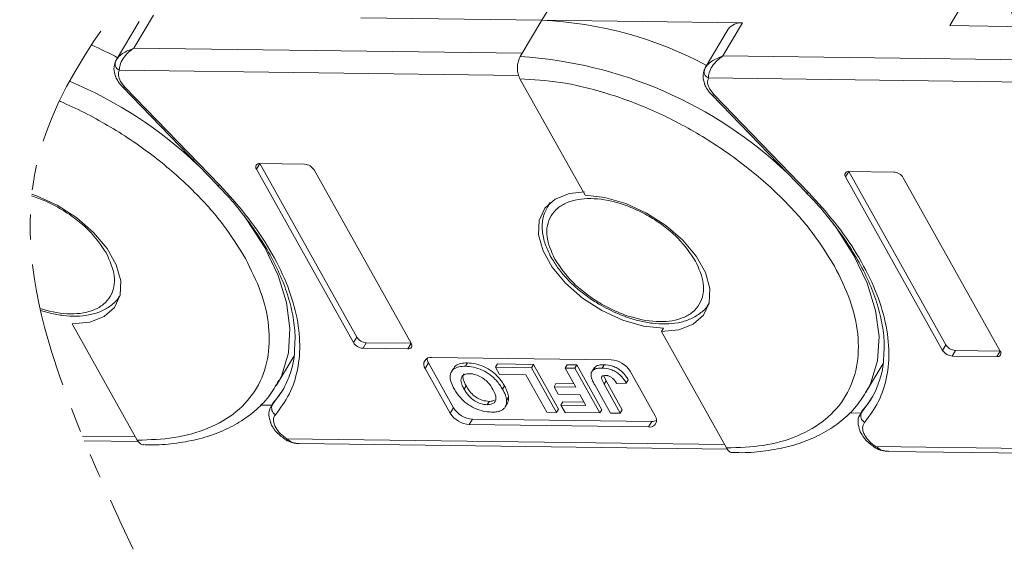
# Model space of a CAD drawing. Header units: millimetres. Extents: x 3223 to 4146, y -133 to 519.
# Tile 33 of 39: x 3841 to 3904, y 328 to 362. Entities that reach past the tile are written whole.
import ezdxf

# ---------------------------------------------------------------- set-up
doc = ezdxf.new("R2010")
doc.units = ezdxf.units.MM
doc.linetypes.add('PHANTOM2', pattern=[31.75, 15.875, -3.175, 3.175, -3.175, 3.175, -3.175])

msp = doc.modelspace()

# ---------------------------------------------------------------- linework, layer by layer
at = {"color": 7, "linetype": 'Continuous', "lineweight": 15}
for p, q in [((3874.752, 361.921), (3876.005, 364.026)), ((3902.012, 363.683), (3900.759, 361.578)), ((3848.743, 360.142), (3849.996, 362.247)), ((3849.075, 361.845), (3847.613, 359.388)), ((3863.204, 362.073), (3874.752, 361.921)), ((3874.752, 361.921), (3873.5, 359.816)), ((3887.551, 361.752), (3874.752, 361.921)), ((3886.298, 359.647), (3887.551, 361.752)), ((3900.759, 361.578), (3912.307, 361.426)), ((3886.63, 361.35), (3885.167, 358.893)), ((3873.5, 359.816), (3848.743, 360.142)), ((3873.5, 359.816), (3873.374, 359.605)), ((3847.633, 359.42), (3847.536, 359.172)), ((3911.054, 359.321), (3886.298, 359.647)), ((3847.812, 358.74), (3873.269, 358.405)), ((3885.187, 358.925), (3885.091, 358.677)), ((3848.174, 357.669), (3847.899, 358.032)), ((3873.356, 358.191), (3877.504, 350.782)), ((3885.366, 358.245), (3910.824, 357.909)), ((3848.023, 357.672), (3854.068, 351.422)), ((3854.219, 351.419), (3848.174, 357.669)), ((3885.728, 357.174), (3885.453, 357.537)), ((3885.578, 357.177), (3891.623, 350.927)), ((3891.773, 350.924), (3885.728, 357.174)), ((3856.561, 352.437), (3856.77, 352.788)), ((3859.627, 352.75), (3856.77, 352.788)), ((3856.77, 352.788), (3862.952, 341.744)), ((3856.561, 352.437), (3862.744, 341.393)), ((3866.417, 341.345), (3860.235, 352.388)), ((3894.116, 351.942), (3894.324, 352.292)), ((3897.182, 352.255), (3894.324, 352.292)), ((3894.324, 352.292), (3900.507, 341.249)), ((3894.116, 351.942), (3900.298, 340.898)), ((3903.972, 340.85), (3897.789, 351.893)), ((3854.057, 351.418), (3854.197, 351.276)), ((3891.611, 350.923), (3891.752, 350.781)), ((3875.231, 350.26), (3875.115, 350.065)), ((3875.156, 350.13), (3875.282, 350.304)), ((3875.115, 350.065), (3875.156, 350.13)), ((3847.873, 344.423), (3847.823, 344.345)), ((3885.427, 343.928), (3885.378, 343.85)), ((3844.816, 342.584), (3848.964, 335.175)), ((3882.496, 342.3), (3882.37, 342.089)), ((3882.37, 342.089), (3886.519, 334.679)), ((3862.744, 341.393), (3862.952, 341.744)), ((3863.351, 341.032), (3863.56, 341.382)), ((3863.351, 341.032), (3866.209, 340.994)), ((3863.56, 341.382), (3866.418, 341.345)), ((3866.209, 340.994), (3866.418, 341.345)), ((3900.298, 340.898), (3900.507, 341.249)), ((3900.906, 340.536), (3901.115, 340.887)), ((3901.115, 340.887), (3903.972, 340.85)), ((3903.763, 340.499), (3903.972, 340.85)), ((3857.838, 338.682), (3858.954, 340.557)), ((3879.162, 340.293), (3867.732, 340.443)), ((3900.906, 340.536), (3903.763, 340.499)), ((3867.315, 339.742), (3867.524, 340.093)), ((3867.315, 339.742), (3868.91, 336.892)), ((3867.524, 340.093), (3869.119, 337.243)), ((3869.115, 339.746), (3868.99, 339.535)), ((3870.011, 340.096), (3869.885, 339.885)), ((3871.794, 339.824), (3871.92, 340.035)), ((3874.097, 339.794), (3871.794, 339.824)), ((3871.794, 339.824), (3872.06, 339.349)), ((3871.92, 340.035), (3874.222, 340.004)), ((3874.222, 340.004), (3874.097, 339.794)), ((3875.693, 336.944), (3874.097, 339.794)), ((3874.222, 340.004), (3875.818, 337.154)), ((3876.232, 339.766), (3876.358, 339.976)), ((3876.232, 339.766), (3876.907, 338.56)), ((3876.86, 339.757), (3876.232, 339.766)), ((3876.358, 339.976), (3876.986, 339.968)), ((3876.986, 339.968), (3876.86, 339.757)), ((3878.456, 336.907), (3876.86, 339.757)), ((3876.986, 339.968), (3878.581, 337.118)), ((3878.101, 339.803), (3877.975, 339.592)), ((3878.72, 339.981), (3878.594, 339.771)), ((3881.973, 336.72), (3880.377, 339.569)), ((3895.393, 338.186), (3896.509, 340.062)), ((3872.06, 339.349), (3873.735, 339.327)), ((3873.735, 339.327), (3875.065, 336.952)), ((3878.695, 339.283), (3878.846, 338.945)), ((3878.721, 338.735), (3878.846, 338.945)), ((3878.846, 338.945), (3879.879, 337.101)), ((3880.135, 338.807), (3880.26, 339.018)), ((3857.982, 338.939), (3857.838, 338.682)), ((3869.918, 338.637), (3869.793, 338.426)), ((3872.248, 338.421), (3872.373, 338.631)), ((3875.526, 338.578), (3875.651, 338.788)), ((3875.526, 338.578), (3875.792, 338.103)), ((3876.907, 338.56), (3875.526, 338.578)), ((3875.651, 338.788), (3876.788, 338.773)), ((3878.12, 338.695), (3879.126, 336.898)), ((3879.754, 336.89), (3878.721, 338.735)), ((3879.527, 338.779), (3880.135, 338.807)), ((3895.537, 338.443), (3895.393, 338.186)), ((3858.184, 338.286), (3857.568, 337.43)), ((3872.633, 337.909), (3872.507, 337.698)), ((3875.792, 338.103), (3877.173, 338.085)), ((3877.173, 338.085), (3877.562, 337.391)), ((3895.739, 337.79), (3895.122, 336.935)), ((3856.801, 337.405), (3857.535, 337.395)), ((3857.638, 337.568), (3857.499, 337.335)), ((3857.499, 337.335), (3857.568, 337.43)), ((3857.568, 337.43), (3857.696, 337.646)), ((3868.91, 336.892), (3869.119, 337.243)), ((3871.257, 337.437), (3871.383, 337.648)), ((3872.423, 337.308), (3872.548, 337.518)), ((3875.693, 336.944), (3875.818, 337.154)), ((3875.971, 337.412), (3876.096, 337.622)), ((3875.971, 337.412), (3876.237, 336.937)), ((3877.562, 337.391), (3875.971, 337.412)), ((3876.096, 337.622), (3877.442, 337.604)), ((3878.456, 336.907), (3878.581, 337.118)), ((3879.879, 337.101), (3879.754, 336.89)), ((3895.193, 337.073), (3895.054, 336.84)), ((3895.122, 336.935), (3895.251, 337.151)), ((3870.126, 336.169), (3870.335, 336.519)), ((3870.335, 336.519), (3881.764, 336.369)), ((3875.065, 336.952), (3875.693, 336.944)), ((3876.237, 336.937), (3878.456, 336.907)), ((3879.126, 336.898), (3879.754, 336.89)), ((3894.355, 336.909), (3895.089, 336.9)), ((3895.054, 336.84), (3895.122, 336.935)), ((3870.126, 336.169), (3881.555, 336.018)), ((3881.555, 336.018), (3881.764, 336.369)), ((3848.844, 335.388), (3845.463, 335.433)), ((3858.435, 335.191), (3858.435, 335.19)), ((3886.399, 334.893), (3858.495, 335.261)), ((3845.585, 335.138), (3849.029, 335.093)), ((3859.287, 334.958), (3886.583, 334.598)), ((3895.989, 334.695), (3895.99, 334.695)), ((3923.954, 334.398), (3896.05, 334.766)), ((3896.842, 334.462), (3924.138, 334.102))]:
    msp.add_line(p, q, dxfattribs=at)
at = {"color": 7, "linetype": 'Continuous', "lineweight": 15, "flags": 128}
for points in [[(3848.023, 357.672), (3848.033, 357.664), (3848.069, 357.651), (3848.116, 357.653), (3848.174, 357.669)], [(3885.578, 357.177), (3885.588, 357.169), (3885.623, 357.156), (3885.671, 357.158), (3885.728, 357.174)], [(3854.068, 351.422), (3854.078, 351.414), (3854.113, 351.401), (3854.161, 351.403), (3854.219, 351.419)], [(3882.496, 342.3), (3881.233, 342.442), (3879.903, 342.828), (3878.581, 343.436), (3877.346, 344.231), (3876.269, 345.166), (3875.412, 346.187), (3874.825, 347.235), (3874.543, 348.248), (3874.582, 349.169), (3874.939, 349.943), (3875.594, 350.525), (3876.508, 350.881), (3877.461, 350.992)], [(3891.623, 350.927), (3891.633, 350.918), (3891.668, 350.906), (3891.715, 350.908), (3891.773, 350.924)], [(3842.233, 350.838), (3842.543, 350.748), (3843.864, 350.14), (3845.099, 349.345), (3846.176, 348.41), (3847.033, 347.389), (3847.62, 346.342), (3847.902, 345.328), (3847.863, 344.408), (3847.506, 343.634), (3846.851, 343.052), (3845.937, 342.695), (3844.816, 342.584)], [(3877.504, 350.782), (3878.767, 350.64), (3880.097, 350.253), (3881.418, 349.645), (3882.654, 348.85), (3883.731, 347.915), (3884.588, 346.894), (3885.174, 345.846), (3885.456, 344.833), (3885.418, 343.912), (3885.061, 343.139), (3884.406, 342.557), (3883.491, 342.2), (3882.37, 342.089)], [(3855.773, 349.459), (3855.948, 349.22), (3857.087, 347.444), (3857.935, 345.671), (3858.475, 343.939), (3858.696, 342.281), (3858.593, 340.733), (3858.169, 339.325), (3857.982, 338.939)], [(3893.328, 348.964), (3893.503, 348.725), (3894.642, 346.949), (3895.49, 345.176), (3896.03, 343.443), (3896.25, 341.786), (3896.148, 340.238), (3895.723, 338.829), (3895.537, 338.443)]]:
    msp.add_lwpolyline(points, dxfattribs=at)
at = {"color": 7, "linetype": 'Continuous', "lineweight": 15}
for centre, radius, start, end in [((3902.777, 361.701), 2.062, 4.91796, 63.30134), ((3873.676, 337.365), 24.579, 61.88911, 87.49099), ((3887.423, 360.789), 0.971, 82.44401, 144.7291), ((3836.122, 337.86), 24.579, 61.88911, 66.21303), ((3847.987, 359.148), 0.444, 155.44234, 246.7351), ((3871.687, 332.473), 27.185, 46.54173, 86.44117), ((3885.542, 358.653), 0.444, 155.44234, 246.7351), ((3834.132, 332.968), 27.185, 46.54173, 67.26027), ((3856.732, 352.573), 0.218, 80.0385, 218.45582), ((3859.582, 351.983), 0.768, 31.84726, 86.63631), ((3894.287, 352.077), 0.218, 80.0385, 218.45582), ((3897.137, 351.488), 0.768, 31.84726, 86.63631), ((3863.605, 342.15), 0.768, 211.84726, 266.63631), ((3863.396, 341.799), 0.768, 211.84726, 266.63631), ((3866.246, 341.209), 0.218, 260.0385, 38.45582), ((3900.951, 341.303), 0.768, 211.84726, 266.63631), ((3901.16, 341.654), 0.768, 211.84726, 266.63631), ((3903.801, 340.714), 0.218, 260.0385, 38.45582), ((3867.657, 340.013), 0.437, 80.0385, 218.45582), ((3868.068, 340.424), 0.637, 183.53369, 211.34635), ((3879.072, 338.759), 1.537, 31.84726, 86.63631), ((3858.017, 337.227), 0.492, 155.65034, 240.17569), ((3870.425, 338.053), 1.537, 211.84726, 266.63631), ((3870.216, 337.703), 1.537, 211.84726, 266.63631), ((3881.631, 336.448), 0.437, 260.0385, 38.45582), ((3895.571, 336.732), 0.492, 155.65034, 240.17569), ((3881.796, 337.005), 0.637, 267.14035, 294.94614), ((3858.31, 335.358), 0.209, 306.81124, 332.44808), ((3895.865, 334.862), 0.209, 306.81124, 332.44808)]:
    msp.add_arc(centre, radius, start, end, dxfattribs=at)
at = {"color": 3, "linetype": 'PHANTOM2', "lineweight": 9, "ltscale": 0.5}
for points in [[(3848.006, 404.068), (3852.173, 383.829), (3833.759, 353.142), (3839.895, 328.591)], [(3856.803, 403.702), (3860.97, 383.463), (3842.556, 352.776), (3848.693, 328.225)]]:
    msp.add_spline(points, degree=3, dxfattribs=at)
at = {"color": 7, "linetype": 'Continuous', "lineweight": 15}
for points, knots in [([(3847.583, 359.333), (3847.627, 359.405), (3847.725, 359.566), (3848.089, 359.886), (3848.487, 360.042), (3848.743, 360.142)], [0, 0, 0, 0, 0.227063, 0.501587, 1, 1, 1, 1]), ([(3848.743, 360.142), (3848.611, 360.048), (3848.346, 359.86), (3848.04, 359.481), (3847.838, 359.077), (3847.82, 358.848), (3847.812, 358.74)], [0, 0, 0, 0, 0.251131, 0.501805, 0.765641, 1, 1, 1, 1]), ([(3847.571, 359.303), (3847.519, 359.145), (3847.418, 358.84), (3847.522, 358.524), (3847.573, 358.371)], [0, 0, 0, 0, 0.516064, 1, 1, 1, 1]), ([(3873.374, 359.605), (3873.332, 359.519), (3873.247, 359.345), (3873.19, 359.012), (3873.197, 358.673), (3873.259, 358.388), (3873.328, 358.247), (3873.356, 358.191)], [0, 0, 0, 0, 0.214694, 0.429388, 0.644082, 0.858775, 1, 1, 1, 1]), ([(3885.138, 358.837), (3885.182, 358.91), (3885.28, 359.071), (3885.644, 359.39), (3886.041, 359.546), (3886.298, 359.647)], [0, 0, 0, 0, 0.227063, 0.501587, 1, 1, 1, 1]), ([(3886.298, 359.647), (3886.165, 359.553), (3885.901, 359.365), (3885.595, 358.986), (3885.392, 358.581), (3885.375, 358.353), (3885.366, 358.245)], [0, 0, 0, 0, 0.251131, 0.501805, 0.765641, 1, 1, 1, 1]), ([(3885.125, 358.808), (3885.073, 358.65), (3884.973, 358.345), (3885.077, 358.029), (3885.127, 357.875)], [0, 0, 0, 0, 0.516064, 1, 1, 1, 1]), ([(3847.573, 358.371), (3847.576, 358.351), (3847.6, 358.233), (3847.677, 358.124), (3847.742, 358.032)], [0, 0, 0, 0, 0.163984, 1, 1, 1, 1]), ([(3847.742, 358.032), (3847.752, 358.013), (3847.821, 357.885), (3847.932, 357.77), (3848.025, 357.674)], [0, 0, 0, 0, 0.153528, 1, 1, 1, 1]), ([(3873.356, 358.191), (3874.199, 358.142), (3875.935, 358.042), (3878.812, 357.354), (3881.833, 356.238), (3884.843, 354.68), (3887.647, 352.778), (3890.07, 350.654), (3892.046, 348.454), (3892.963, 346.975), (3893.408, 346.258)], [0, 0, 0, 0, 0.116516, 0.240011, 0.368641, 0.5, 0.631359, 0.759989, 0.883484, 1, 1, 1, 1]), ([(3885.127, 357.875), (3885.131, 357.856), (3885.155, 357.738), (3885.232, 357.628), (3885.296, 357.537)], [0, 0, 0, 0, 0.163984, 1, 1, 1, 1]), ([(3885.296, 357.537), (3885.307, 357.518), (3885.376, 357.39), (3885.486, 357.275), (3885.58, 357.178)], [0, 0, 0, 0, 0.153528, 1, 1, 1, 1]), ([(3843.994, 356.783), (3844.078, 356.747), (3845.185, 356.264), (3847.288, 355.176), (3850.093, 353.273), (3852.515, 351.15), (3854.491, 348.949), (3855.408, 347.471), (3855.853, 346.753)], [0.3578857, 0.3578857, 0.3578857, 0.3578857, 0.3686408, 0.5, 0.6313592, 0.7599887, 0.883484, 1, 1, 1, 1]), ([(3854.197, 351.276), (3854.265, 351.208), (3854.742, 350.732), (3855.522, 349.801), (3856.514, 348.489), (3857.357, 347.143), (3858.045, 345.79), (3858.564, 344.446), (3858.897, 343.132), (3859.051, 341.973), (3859.006, 341.294), (3858.987, 341.009)], [0, 0, 0, 0, 0.020187, 0.141378, 0.265187, 0.390713, 0.517451, 0.645243, 0.774285, 0.905255, 1, 1, 1, 1]), ([(3857.772, 336.8), (3858.086, 337.224), (3858.726, 338.087), (3859.237, 339.671), (3859.383, 341.457), (3859.103, 343.411), (3858.411, 345.457), (3857.33, 347.519), (3855.945, 349.529), (3854.787, 350.796), (3854.219, 351.419)], [0, 0, 0, 0, 0.11979, 0.243937, 0.371168, 0.5, 0.628832, 0.756063, 0.88021, 1, 1, 1, 1]), ([(3895.326, 336.305), (3895.64, 336.729), (3896.281, 337.592), (3896.792, 339.176), (3896.938, 340.961), (3896.658, 342.915), (3895.965, 344.962), (3894.885, 347.024), (3893.5, 349.033), (3892.342, 350.301), (3891.773, 350.924)], [0, 0, 0, 0, 0.11979, 0.243937, 0.371168, 0.5, 0.628832, 0.756063, 0.88021, 1, 1, 1, 1]), ([(3842.222, 350.732), (3842.525, 350.637), (3843.173, 350.391), (3844.144, 349.89), (3845.075, 349.255), (3846.145, 348.335), (3846.662, 347.576), (3846.998, 347.082)], [0.6261958, 0.6261958, 0.6261958, 0.6261958, 0.6841803, 0.75, 0.8158197, 0.8802716, 1, 1, 1, 1]), ([(3875.572, 346.705), (3875.356, 347.197), (3875.024, 347.954), (3875.073, 348.859), (3875.302, 349.479), (3875.736, 349.978), (3876.516, 350.438), (3877.816, 350.659), (3879.384, 350.4), (3880.694, 349.913), (3881.699, 349.394), (3882.629, 348.76), (3883.7, 347.84), (3884.217, 347.08), (3884.553, 346.587)], [0, 0, 0, 0, 0.119728, 0.18418, 0.25, 0.31582, 0.380272, 0.5, 0.619728, 0.68418, 0.75, 0.81582, 0.880272, 1, 1, 1, 1]), ([(3891.752, 350.781), (3891.82, 350.713), (3892.297, 350.237), (3893.077, 349.305), (3894.069, 347.993), (3894.912, 346.648), (3895.6, 345.295), (3896.119, 343.951), (3896.451, 342.637), (3896.606, 341.477), (3896.561, 340.799), (3896.542, 340.514)], [0, 0, 0, 0, 0.020187, 0.141378, 0.265187, 0.390713, 0.517451, 0.645243, 0.774285, 0.905255, 1, 1, 1, 1]), ([(3875.173, 350.133), (3875.051, 349.911), (3874.798, 349.45), (3874.744, 348.623), (3874.884, 347.789), (3875.138, 347.242), (3875.257, 346.985)], [0, 0, 0, 0, 0.247399, 0.513174, 0.771653, 1, 1, 1, 1]), ([(3846.998, 347.082), (3847.214, 346.59), (3847.546, 345.833), (3847.497, 344.927), (3847.269, 344.308), (3846.834, 343.809), (3846.054, 343.349), (3844.755, 343.128), (3843.477, 343.339), (3842.81, 343.545), (3842.767, 343.559)], [0, 0, 0, 0, 0.1197284, 0.1841803, 0.25, 0.3158197, 0.3802716, 0.5, 0.6197284, 0.6279077, 0.6279077, 0.6279077, 0.6279077]), ([(3855.853, 346.753), (3856.211, 346.037), (3856.948, 344.561), (3857.425, 342.38), (3857.362, 340.289), (3856.662, 338.433), (3855.364, 336.932), (3853.557, 335.879), (3851.413, 335.258), (3849.764, 335.202), (3848.964, 335.175)], [0, 0, 0, 0, 0.116516, 0.240011, 0.368641, 0.5, 0.631359, 0.759989, 0.883484, 1, 1, 1, 1]), ([(3875.257, 346.985), (3875.264, 346.968), (3875.304, 346.867), (3875.378, 346.768), (3875.44, 346.685)], [0, 0, 0, 0, 0.164732, 1, 1, 1, 1]), ([(3875.44, 346.685), (3875.575, 346.462), (3875.852, 346.002), (3876.403, 345.389), (3877.004, 344.821), (3877.649, 344.306), (3878.142, 343.995), (3878.391, 343.838)], [0, 0, 0, 0, 0.208868, 0.428909, 0.601569, 0.798491, 1, 1, 1, 1]), ([(3884.553, 346.587), (3884.769, 346.095), (3885.101, 345.337), (3885.052, 344.432), (3884.823, 343.813), (3884.389, 343.313), (3883.609, 342.854), (3882.309, 342.633), (3880.741, 342.892), (3879.431, 343.379), (3878.426, 343.897), (3877.496, 344.532), (3876.425, 345.452), (3875.908, 346.211), (3875.572, 346.705)], [0, 0, 0, 0, 0.119728, 0.18418, 0.25, 0.31582, 0.380272, 0.5, 0.619728, 0.68418, 0.75, 0.81582, 0.880272, 1, 1, 1, 1]), ([(3893.408, 346.258), (3893.766, 345.541), (3894.502, 344.065), (3894.98, 341.884), (3894.916, 339.794), (3894.216, 337.937), (3892.919, 336.437), (3891.112, 335.384), (3888.967, 334.763), (3887.319, 334.707), (3886.519, 334.679)], [0, 0, 0, 0, 0.116516, 0.240011, 0.368641, 0.5, 0.631359, 0.759989, 0.883484, 1, 1, 1, 1]), ([(3842.793, 343.444), (3843.001, 343.377), (3843.491, 343.238), (3844.264, 343.098), (3845.096, 343.053), (3845.896, 343.132), (3846.64, 343.346), (3847.278, 343.728), (3847.688, 344.071), (3847.798, 344.319), (3847.807, 344.338)], [0.2403419, 0.2403419, 0.2403419, 0.2403419, 0.3157002, 0.4179442, 0.5255855, 0.6361286, 0.749419, 0.8662554, 0.9896987, 1, 1, 1, 1]), ([(3878.391, 343.838), (3878.8, 343.616), (3879.373, 343.304), (3880.245, 342.973), (3880.976, 342.755), (3881.819, 342.603), (3882.651, 342.558), (3883.45, 342.637), (3884.195, 342.851), (3884.833, 343.233), (3885.243, 343.576), (3885.353, 343.823), (3885.361, 343.843)], [0, 0, 0, 0, 0.15333, 0.21491, 0.3157, 0.417944, 0.525586, 0.636129, 0.749419, 0.866255, 0.989699, 1, 1, 1, 1]), ([(3858.987, 341.009), (3858.985, 340.888), (3858.974, 340.338), (3858.733, 339.435), (3858.297, 338.361), (3857.807, 337.766), (3857.58, 337.491)], [0, 0, 0, 0, 0.086624, 0.393105, 0.718747, 1, 1, 1, 1]), ([(3896.542, 340.514), (3896.539, 340.393), (3896.528, 339.843), (3896.287, 338.94), (3895.851, 337.866), (3895.362, 337.271), (3895.135, 336.996)], [0, 0, 0, 0, 0.086624, 0.393105, 0.718747, 1, 1, 1, 1]), ([(3869.157, 338.448), (3869.084, 338.592), (3868.939, 338.879), (3868.876, 339.304), (3869.018, 339.643), (3869.347, 339.841), (3869.665, 339.884), (3869.852, 339.885), (3869.885, 339.885)], [0, 0, 0, 0, 0.191632, 0.384748, 0.597539, 0.779434, 0.95988, 1, 1, 1, 1]), ([(3869.14, 339.732), (3869.154, 339.771), (3869.203, 339.917), (3869.481, 340.047), (3869.79, 340.095), (3869.977, 340.096), (3870.011, 340.096)], [0, 0, 0, 0, 0.142638, 0.530129, 0.914533, 1, 1, 1, 1]), ([(3869.885, 339.885), (3870.055, 339.875), (3870.396, 339.853), (3870.954, 339.661), (3871.461, 339.354), (3871.926, 338.93), (3872.129, 338.608), (3872.248, 338.421)], [0, 0, 0, 0, 0.192376, 0.386627, 0.570921, 0.749918, 1, 1, 1, 1]), ([(3870.011, 340.096), (3870.18, 340.085), (3870.522, 340.063), (3871.079, 339.871), (3871.586, 339.565), (3872.052, 339.141), (3872.255, 338.819), (3872.373, 338.631)], [0, 0, 0, 0, 0.192376, 0.386627, 0.570921, 0.749918, 1, 1, 1, 1]), ([(3877.888, 339.236), (3877.885, 339.321), (3877.878, 339.49), (3878.028, 339.667), (3878.276, 339.762), (3878.485, 339.768), (3878.594, 339.771)], [0, 0, 0, 0, 0.249405, 0.499779, 0.737005, 1, 1, 1, 1]), ([(3878.115, 339.793), (3878.132, 339.819), (3878.189, 339.904), (3878.406, 339.969), (3878.611, 339.977), (3878.72, 339.981)], [0, 0, 0, 0, 0.168914, 0.56305, 1, 1, 1, 1]), ([(3878.594, 339.771), (3878.77, 339.756), (3879.041, 339.734), (3879.436, 339.556), (3879.741, 339.336), (3879.974, 339.074), (3880.086, 338.888), (3880.135, 338.807)], [0, 0, 0, 0, 0.294754, 0.457598, 0.620446, 0.836095, 1, 1, 1, 1]), ([(3878.72, 339.981), (3878.895, 339.967), (3879.167, 339.945), (3879.562, 339.766), (3879.866, 339.546), (3880.099, 339.284), (3880.212, 339.098), (3880.26, 339.018)], [0, 0, 0, 0, 0.294754, 0.457598, 0.620446, 0.836095, 1, 1, 1, 1]), ([(3849.361, 334.89), (3849.495, 334.884), (3850.168, 334.854), (3851.309, 334.953), (3852.766, 335.197), (3854.117, 335.619), (3855.355, 336.21), (3856.45, 336.986), (3857.364, 337.9), (3857.784, 338.629), (3857.984, 338.975)], [0, 0, 0, 0, 0.03358, 0.168289, 0.304412, 0.441929, 0.581138, 0.722767, 0.86828, 1, 1, 1, 1]), ([(3870.153, 339.41), (3870.035, 339.402), (3869.809, 339.384), (3869.628, 339.213), (3869.576, 338.969), (3869.651, 338.697), (3869.751, 338.506), (3869.793, 338.426)], [0, 0, 0, 0, 0.223014, 0.426715, 0.599743, 0.8345, 1, 1, 1, 1]), ([(3869.918, 338.637), (3869.847, 338.78), (3869.732, 339.014), (3869.702, 339.285), (3869.768, 339.375), (3869.791, 339.406)], [0, 0, 0, 0, 0.510506, 0.835715, 1, 1, 1, 1]), ([(3871.63, 338.41), (3871.54, 338.555), (3871.393, 338.792), (3871.061, 339.097), (3870.725, 339.291), (3870.406, 339.395), (3870.228, 339.406), (3870.153, 339.41)], [0, 0, 0, 0, 0.300079, 0.491507, 0.683928, 0.866896, 1, 1, 1, 1]), ([(3878.12, 338.695), (3878.1, 338.731), (3878.061, 338.802), (3878.011, 338.901), (3877.969, 338.991), (3877.936, 339.073), (3877.905, 339.156), (3877.894, 339.209), (3877.888, 339.236)], [0, 0, 0, 0, 0.195253, 0.390637, 0.541833, 0.693381, 0.846202, 1, 1, 1, 1]), ([(3878.82, 339.296), (3878.766, 339.294), (3878.678, 339.292), (3878.588, 339.248), (3878.547, 339.18), (3878.573, 339.006), (3878.656, 338.853), (3878.721, 338.735)], [0, 0, 0, 0, 0.18477, 0.299721, 0.415218, 0.548197, 1, 1, 1, 1]), ([(3879.244, 339.135), (3879.219, 339.153), (3879.169, 339.191), (3879.088, 339.235), (3879.006, 339.267), (3878.935, 339.286), (3878.872, 339.294), (3878.837, 339.296), (3878.82, 339.296)], [0, 0, 0, 0, 0.189934, 0.385839, 0.560405, 0.742121, 0.870181, 1, 1, 1, 1]), ([(3879.527, 338.779), (3879.516, 338.797), (3879.495, 338.833), (3879.459, 338.886), (3879.422, 338.939), (3879.377, 338.999), (3879.321, 339.066), (3879.27, 339.112), (3879.244, 339.135)], [0, 0, 0, 0, 0.146273, 0.292648, 0.438947, 0.585584, 0.790322, 1, 1, 1, 1]), ([(3871.531, 336.962), (3871.361, 336.973), (3871.02, 336.995), (3870.462, 337.192), (3869.95, 337.501), (3869.481, 337.932), (3869.276, 338.259), (3869.157, 338.448)], [0, 0, 0, 0, 0.190951, 0.383806, 0.567202, 0.749158, 1, 1, 1, 1]), ([(3869.793, 338.426), (3869.882, 338.282), (3870.025, 338.049), (3870.344, 337.749), (3870.661, 337.562), (3870.98, 337.456), (3871.166, 337.443), (3871.257, 337.437)], [0, 0, 0, 0, 0.30115, 0.485556, 0.671153, 0.838464, 1, 1, 1, 1]), ([(3871.383, 337.648), (3871.242, 337.661), (3871.004, 337.682), (3870.645, 337.847), (3870.339, 338.066), (3870.095, 338.343), (3869.974, 338.543), (3869.918, 338.637)], [0, 0, 0, 0, 0.243708, 0.411455, 0.579081, 0.803429, 1, 1, 1, 1]), ([(3871.257, 337.437), (3871.368, 337.444), (3871.568, 337.455), (3871.756, 337.588), (3871.843, 337.784), (3871.803, 338.07), (3871.692, 338.289), (3871.63, 338.41)], [0, 0, 0, 0, 0.206921, 0.375523, 0.544118, 0.748218, 1, 1, 1, 1]), ([(3872.248, 338.421), (3872.267, 338.385), (3872.307, 338.314), (3872.358, 338.207), (3872.406, 338.101), (3872.45, 337.98), (3872.491, 337.843), (3872.502, 337.747), (3872.507, 337.698)], [0, 0, 0, 0, 0.144333, 0.288896, 0.43326, 0.578073, 0.787796, 1, 1, 1, 1]), ([(3872.373, 338.631), (3872.393, 338.595), (3872.432, 338.524), (3872.483, 338.418), (3872.531, 338.311), (3872.575, 338.19), (3872.617, 338.054), (3872.627, 337.957), (3872.633, 337.909)], [0, 0, 0, 0, 0.144333, 0.288896, 0.43326, 0.578073, 0.787796, 1, 1, 1, 1]), ([(3886.916, 334.395), (3887.05, 334.389), (3887.722, 334.359), (3888.864, 334.457), (3890.32, 334.702), (3891.672, 335.124), (3892.91, 335.714), (3894.004, 336.491), (3894.919, 337.405), (3895.339, 338.134), (3895.538, 338.48)], [0, 0, 0, 0, 0.03358, 0.168289, 0.304412, 0.441929, 0.581138, 0.722767, 0.86828, 1, 1, 1, 1]), ([(3871.731, 337.723), (3871.7, 337.704), (3871.61, 337.65), (3871.473, 337.649), (3871.383, 337.648)], [0, 0, 0, 0, 0.342803, 1, 1, 1, 1]), ([(3872.507, 337.698), (3872.507, 337.634), (3872.506, 337.506), (3872.455, 337.363), (3872.395, 337.256), (3872.332, 337.182), (3872.255, 337.115), (3872.19, 337.082), (3872.157, 337.065)], [0, 0, 0, 0, 0.234577, 0.474616, 0.602394, 0.731366, 0.864712, 1, 1, 1, 1]), ([(3872.633, 337.909), (3872.632, 337.845), (3872.631, 337.717), (3872.59, 337.591), (3872.553, 337.529), (3872.547, 337.519)], [0, 0, 0, 0, 0.448018, 0.906469, 1, 1, 1, 1]), ([(3857.609, 337.45), (3857.555, 337.389), (3857.389, 337.204), (3857.316, 336.779), (3857.413, 336.462), (3857.46, 336.309)], [0, 0, 0, 0, 0.201698, 0.615167, 1, 1, 1, 1]), ([(3872.157, 337.065), (3872.126, 337.052), (3872.065, 337.027), (3871.964, 337.001), (3871.862, 336.981), (3871.756, 336.969), (3871.646, 336.962), (3871.569, 336.962), (3871.531, 336.962)], [0, 0, 0, 0, 0.173824, 0.348753, 0.509989, 0.671947, 0.83568, 1, 1, 1, 1]), ([(3857.785, 335.978), (3857.746, 336.057), (3857.669, 336.215), (3857.637, 336.438), (3857.662, 336.641), (3857.735, 336.747), (3857.772, 336.8)], [0, 0, 0, 0, 0.249897, 0.499995, 0.749897, 1, 1, 1, 1]), ([(3895.164, 336.955), (3895.109, 336.894), (3894.943, 336.709), (3894.87, 336.284), (3894.968, 335.967), (3895.015, 335.814)], [0, 0, 0, 0, 0.201698, 0.615167, 1, 1, 1, 1]), ([(3857.46, 336.309), (3857.463, 336.292), (3857.484, 336.19), (3857.551, 336.095), (3857.606, 336.016)], [0, 0, 0, 0, 0.1655911, 1, 1, 1, 1]), ([(3857.606, 336.016), (3857.624, 335.984), (3857.703, 335.835), (3857.984, 335.515), (3858.313, 335.283), (3858.519, 335.138)], [0, 0, 0, 0, 0.094328, 0.431919, 1, 1, 1, 1]), ([(3895.015, 335.814), (3895.018, 335.797), (3895.038, 335.694), (3895.105, 335.6), (3895.161, 335.521)], [0, 0, 0, 0, 0.1655911, 1, 1, 1, 1]), ([(3895.339, 335.482), (3895.3, 335.561), (3895.223, 335.719), (3895.191, 335.943), (3895.216, 336.146), (3895.29, 336.252), (3895.326, 336.305)], [0, 0, 0, 0, 0.249897, 0.499995, 0.749897, 1, 1, 1, 1]), ([(3848.964, 335.175), (3849.014, 335.104), (3849.112, 334.962), (3849.259, 334.874), (3849.343, 334.885), (3849.361, 334.888)], [0, 0, 0, 0, 0.436265, 0.872529, 1, 1, 1, 1]), ([(3858.435, 335.191), (3858.577, 335.119), (3858.846, 334.984), (3859.145, 334.966), (3859.286, 334.958)], [0, 0, 0, 0, 0.529898, 1, 1, 1, 1]), ([(3858.495, 335.261), (3858.611, 335.173), (3858.846, 334.996), (3859.139, 334.975), (3859.288, 334.965)], [0, 0, 0, 0, 0.4936056, 1, 1, 1, 1]), ([(3895.161, 335.521), (3895.178, 335.489), (3895.258, 335.34), (3895.539, 335.02), (3895.868, 334.788), (3896.074, 334.643)], [0, 0, 0, 0, 0.094328, 0.431919, 1, 1, 1, 1]), ([(3886.519, 334.679), (3886.568, 334.609), (3886.667, 334.467), (3886.814, 334.378), (3886.897, 334.39), (3886.916, 334.393)], [0, 0, 0, 0, 0.436265, 0.872529, 1, 1, 1, 1]), ([(3895.989, 334.695), (3896.132, 334.624), (3896.401, 334.489), (3896.7, 334.471), (3896.84, 334.462)], [0, 0, 0, 0, 0.529898, 1, 1, 1, 1]), ([(3896.05, 334.766), (3896.166, 334.678), (3896.401, 334.5), (3896.694, 334.48), (3896.842, 334.47)], [0, 0, 0, 0, 0.4936056, 1, 1, 1, 1])]:
    msp.add_open_spline(points, degree=3, knots=knots, dxfattribs=at)
for points in [[(3847.899, 358.032), (3847.84, 358.163), (3847.721, 358.425), (3847.782, 358.635), (3847.812, 358.74)], [(3885.453, 357.537), (3885.394, 357.668), (3885.276, 357.93), (3885.336, 358.14), (3885.366, 358.245)], [(3858.495, 335.261), (3858.346, 335.368), (3858.048, 335.583), (3857.872, 335.846), (3857.785, 335.978)], [(3896.05, 334.766), (3895.901, 334.873), (3895.603, 335.088), (3895.427, 335.351), (3895.339, 335.482)]]:
    msp.add_open_spline(points, degree=3, dxfattribs=at)

doc.saveas('drawing.dxf')
